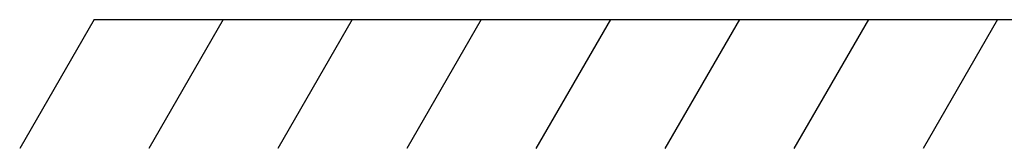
# Model space of a CAD drawing. Header units: millimetres. Extents: x -418 to 1225, y -151 to 443.
# Tile 12 of 52: x -168 to -138, y 132 to 136. Entities that reach past the tile are written whole.
import ezdxf

# ---------------------------------------------------------------- set-up
doc = ezdxf.new("R2010")
doc.units = ezdxf.units.MM
doc.layers.add('1', color=7, linetype='Continuous')

# ---------------------------------------------------------------- blocks, each defined once
blk = doc.blocks.new('Bottom1', base_point=(-35.9, 150.033))
at = {"layer": '1', "color": 2, "linetype": 'Continuous'}
for p, q in [((-166.006, 136.033), (-168.315, 132.033)), ((-166.006, 136.033), (96.944, 136.033)), ((-162.006, 136.033), (-164.315, 132.033)), ((-158.006, 136.033), (-160.315, 132.033)), ((-154.006, 136.033), (-156.315, 132.033)), ((-150.006, 136.033), (-152.315, 132.033)), ((-146.006, 136.033), (-148.315, 132.033)), ((-142.006, 136.033), (-144.315, 132.033)), ((-138.006, 136.033), (-140.315, 132.033))]:
    blk.add_line(p, q, dxfattribs=at)

msp = doc.modelspace()

# ---------------------------------------------------------------- block references
msp.add_blockref('Bottom1', (-35.9, 150.033))

doc.saveas('drawing.dxf')
